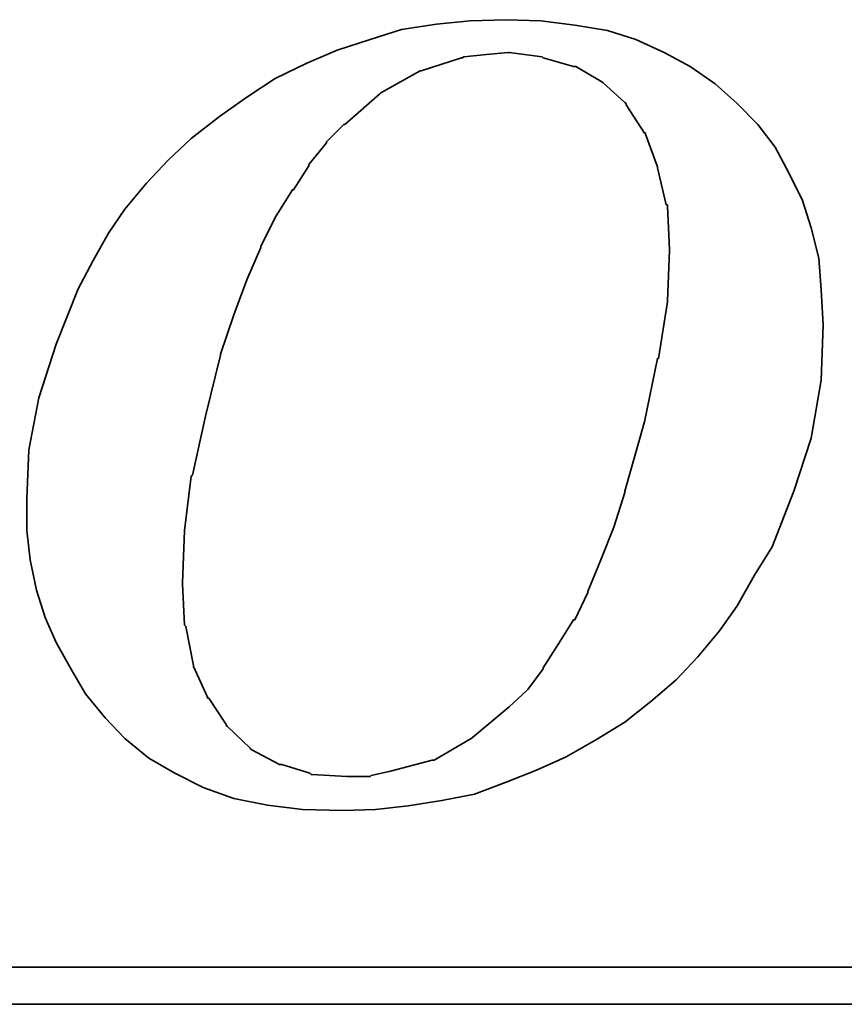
# Model space of a CAD drawing. Header units: inches. Extents: x 23 to 185, y 43 to 143.
# Tile 43 of 49: x 160.28 to 161.83, y 91.33 to 93.18. Entities that reach past the tile are written whole.
import ezdxf

# ---------------------------------------------------------------- set-up
doc = ezdxf.new("R2010")
doc.units = ezdxf.units.IN
doc.header["$LTSCALE"] = 0.1
doc.layers.add('DIM', color=4, linetype='Continuous')
doc.layers.add('layer 1', color=7, linetype='Continuous')

# ---------------------------------------------------------------- blocks, each defined once
blk = doc.blocks.new('TBI MOTION logo(完整正式版)')
at = {"layer": 'layer 1', "color": 22, "lineweight": 35}
for points, knots in [([(35.79625, -6.98375), (35.79625, -6.98375), (36.23125, -7.43875), (36.23125, -7.43875), (36.23125, -7.43875), (36.23125, -7.43875), (36.75625, -7.87125), (36.75625, -7.87125), (36.75625, -7.87125), (36.75625, -7.87125), (37.33125, -8.20375), (37.33125, -8.20375), (37.33125, -8.20375), (37.33125, -8.20375), (37.95625, -8.51875), (37.95625, -8.51875), (37.95625, -8.51875), (37.95625, -8.51875), (38.62625, -8.75875), (38.62625, -8.75875), (38.62625, -8.75875), (38.62625, -8.75875), (39.37125, -8.90375), (39.37125, -8.90375), (39.37125, -8.90375), (39.37125, -8.90375), (40.14125, -8.99875), (40.14125, -8.99875), (40.14125, -8.99875), (40.14125, -8.99875), (41.02625, -9.02375), (41.02625, -9.02375), (41.02625, -9.02375), (41.02625, -9.02375), (41.74625, -8.99875), (41.74625, -8.99875), (41.74625, -8.99875), (41.74625, -8.99875), (42.46625, -8.92375), (42.46625, -8.92375), (42.46625, -8.92375), (42.46625, -8.92375), (43.21125, -8.80625), (43.21125, -8.80625), (43.21125, -8.80625), (43.21125, -8.80625), (43.93125, -8.66375), (43.93125, -8.66375), (43.93125, -8.66375), (43.93125, -8.66375), (44.62625, -8.39875), (44.62625, -8.39875), (44.62625, -8.39875), (44.62625, -8.39875), (45.29625, -8.13375), (45.29625, -8.13375), (45.29625, -8.13375), (45.29625, -8.13375), (45.94625, -7.84375), (45.94625, -7.84375), (45.94625, -7.84375), (45.94625, -7.84375), (46.61625, -7.46375), (46.61625, -7.46375), (46.61625, -7.46375), (46.61625, -7.46375), (47.24125, -7.07875), (47.24125, -7.07875), (47.24125, -7.07875), (47.24125, -7.07875), (47.81625, -6.62375), (47.81625, -6.62375), (47.81625, -6.62375), (47.81625, -6.62375), (48.36875, -6.14375), (48.36875, -6.14375), (48.36875, -6.14375), (48.36875, -6.14375), (48.84625, -5.64125), (48.84625, -5.64125), (48.84625, -5.64125), (48.84625, -5.64125), (49.32625, -5.06375), (49.32625, -5.06375), (49.32625, -5.06375), (49.32625, -5.06375), (49.71125, -4.51374), (49.71125, -4.51374), (49.71125, -4.51374), (49.71125, -4.51374), (50.09625, -3.83874), (50.09625, -3.83874), (50.09625, -3.83874), (50.09625, -3.83874), (50.48125, -3.21374), (50.48125, -3.21374), (50.48125, -3.21374), (50.48125, -3.21374), (50.96125, -1.99125), (50.96125, -1.99125), (50.96125, -1.99125), (50.96125, -1.99125), (51.34375, -0.81875), (51.34375, -0.81875), (51.34375, -0.81875), (51.34375, -0.81875), (51.56125, 0.45624), (51.56125, 0.45624), (51.56125, 0.45624), (51.56125, 0.45624), (51.60625, 1.67624), (51.60625, 1.67624), (51.60625, 1.67624), (51.60625, 1.67624), (51.56125, 2.44625), (51.56125, 2.44625), (51.56125, 2.44625), (51.56125, 2.44625), (51.51125, 3.14125), (51.51125, 3.14125), (51.51125, 3.14125), (51.51125, 3.14125), (51.34375, 3.81125), (51.34375, 3.81125), (51.34375, 3.81125), (51.34375, 3.81125), (51.15125, 4.41125), (51.15125, 4.41125), (51.15125, 4.41125), (51.15125, 4.41125), (50.86125, 5.01125), (50.86125, 5.01125), (50.86125, 5.01125), (50.86125, 5.01125), (50.55125, 5.58875), (50.55125, 5.58875), (50.55125, 5.58875), (50.55125, 5.58875), (50.16625, 6.09125), (50.16625, 6.09125), (50.16625, 6.09125), (50.16625, 6.09125), (49.71125, 6.54875), (49.71125, 6.54875), (49.71125, 6.54875), (49.71125, 6.54875), (49.23125, 6.98125), (49.23125, 6.98125), (49.23125, 6.98125), (49.23125, 6.98125), (48.67875, 7.36625), (48.67875, 7.36625), (48.67875, 7.36625), (48.67875, 7.36625), (48.10375, 7.67625), (48.10375, 7.67625), (48.10375, 7.67625), (48.10375, 7.67625), (47.48125, 7.96375), (47.48125, 7.96375), (47.48125, 7.96375), (47.48125, 7.96375), (46.85625, 8.15625), (46.85625, 8.15625), (46.85625, 8.15625), (46.85625, 8.15625), (46.13625, 8.27624), (46.13625, 8.27624), (46.13625, 8.27624), (46.13625, 8.27624), (45.39125, 8.37125), (45.39125, 8.37125), (45.39125, 8.37125), (45.39125, 8.37125), (44.62625, 8.39624), (44.62625, 8.39624), (44.62625, 8.39624), (44.62625, 8.39624), (43.83625, 8.37125), (43.83625, 8.37125), (43.83625, 8.37125), (43.83625, 8.37125), (43.09125, 8.30125), (43.09125, 8.30125), (43.09125, 8.30125), (43.09125, 8.30125), (42.32125, 8.18125), (42.32125, 8.18125), (42.32125, 8.18125), (42.32125, 8.18125), (41.62875, 7.96375), (41.62875, 7.96375), (41.62875, 7.96375), (41.62875, 7.96375), (40.90625, 7.72625), (40.90625, 7.72625), (40.90625, 7.72625), (40.90625, 7.72625), (40.23624, 7.43625), (40.23624, 7.43625), (40.23624, 7.43625), (40.23624, 7.43625), (39.54124, 7.10125), (39.54124, 7.10125), (39.54124, 7.10125), (39.54124, 7.10125), (38.91625, 6.69125), (38.91625, 6.69125), (38.91625, 6.69125), (38.91625, 6.69125), (38.31625, 6.26125), (38.31625, 6.26125), (38.31625, 6.26125), (38.31625, 6.26125), (37.69125, 5.78125), (37.69125, 5.78125), (37.69125, 5.78125), (37.69125, 5.78125), (37.18625, 5.30125), (37.18625, 5.30125), (37.18625, 5.30125), (37.18625, 5.30125), (36.70625, 4.79624), (36.70625, 4.79624), (36.70625, 4.79624), (36.70625, 4.79624), (36.23125, 4.22125), (36.23125, 4.22125), (36.23125, 4.22125), (36.23125, 4.22125), (35.87124, 3.69375), (35.87124, 3.69375), (35.87124, 3.69375), (35.87124, 3.69375), (35.53125, 3.09125), (35.53125, 3.09125), (35.53125, 3.09125), (35.53125, 3.09125), (35.19875, 2.47125), (35.19875, 2.47125), (35.19875, 2.47125), (35.19875, 2.47125), (34.71625, 1.24625), (34.71625, 1.24625), (34.71625, 1.24625), (34.71625, 1.24625), (34.33125, 0.06874), (34.33125, 0.06874), (34.33125, 0.06874), (34.33125, 0.06874), (34.11625, -1.07875), (34.11625, -1.07875), (34.11625, -1.07875), (34.11625, -1.07875), (34.07125, -2.15875), (34.07125, -2.15875), (34.07125, -2.15875), (34.07125, -2.15875), (34.07125, -2.85375), (34.07125, -2.85375), (34.07125, -2.85375), (34.07125, -2.85375), (34.14125, -3.50375), (34.14125, -3.50375), (34.14125, -3.50375), (34.14125, -3.50375), (34.28625, -4.17375), (34.28625, -4.17375), (34.28625, -4.17375), (34.28625, -4.17375), (34.47625, -4.77624), (34.47625, -4.77624), (34.47625, -4.77624), (34.47625, -4.77624), (34.71625, -5.32625), (34.71625, -5.32625), (34.71625, -5.32625), (34.71625, -5.32625), (35.05375, -5.92875), (35.05375, -5.92875), (35.05375, -5.92875), (35.05375, -5.92875), (35.36375, -6.45375), (35.36375, -6.45375), (35.36375, -6.45375), (35.36375, -6.45375), (35.79625, -6.98375), (35.79625, -6.98375)], [0, 0, 0, 0, 0.01388889, 0.01388889, 0.01388889, 0.01388889, 0.02777778, 0.02777778, 0.02777778, 0.02777778, 0.04166667, 0.04166667, 0.04166667, 0.04166667, 0.05555556, 0.05555556, 0.05555556, 0.05555556, 0.06944444, 0.06944444, 0.06944444, 0.06944444, 0.08333333, 0.08333333, 0.08333333, 0.08333333, 0.09722222, 0.09722222, 0.09722222, 0.09722222, 0.11111111, 0.11111111, 0.11111111, 0.11111111, 0.125, 0.125, 0.125, 0.125, 0.13888889, 0.13888889, 0.13888889, 0.13888889, 0.15277778, 0.15277778, 0.15277778, 0.15277778, 0.16666667, 0.16666667, 0.16666667, 0.16666667, 0.18055556, 0.18055556, 0.18055556, 0.18055556, 0.19444444, 0.19444444, 0.19444444, 0.19444444, 0.20833333, 0.20833333, 0.20833333, 0.20833333, 0.22222222, 0.22222222, 0.22222222, 0.22222222, 0.23611111, 0.23611111, 0.23611111, 0.23611111, 0.25, 0.25, 0.25, 0.25, 0.26388889, 0.26388889, 0.26388889, 0.26388889, 0.27777778, 0.27777778, 0.27777778, 0.27777778, 0.29166667, 0.29166667, 0.29166667, 0.29166667, 0.30555556, 0.30555556, 0.30555556, 0.30555556, 0.31944444, 0.31944444, 0.31944444, 0.31944444, 0.33333333, 0.33333333, 0.33333333, 0.33333333, 0.34722222, 0.34722222, 0.34722222, 0.34722222, 0.36111111, 0.36111111, 0.36111111, 0.36111111, 0.375, 0.375, 0.375, 0.375, 0.38888889, 0.38888889, 0.38888889, 0.38888889, 0.40277778, 0.40277778, 0.40277778, 0.40277778, 0.41666667, 0.41666667, 0.41666667, 0.41666667, 0.43055556, 0.43055556, 0.43055556, 0.43055556, 0.44444444, 0.44444444, 0.44444444, 0.44444444, 0.45833333, 0.45833333, 0.45833333, 0.45833333, 0.47222222, 0.47222222, 0.47222222, 0.47222222, 0.48611111, 0.48611111, 0.48611111, 0.48611111, 0.5, 0.5, 0.5, 0.5, 0.51388889, 0.51388889, 0.51388889, 0.51388889, 0.52777778, 0.52777778, 0.52777778, 0.52777778, 0.54166667, 0.54166667, 0.54166667, 0.54166667, 0.55555556, 0.55555556, 0.55555556, 0.55555556, 0.56944444, 0.56944444, 0.56944444, 0.56944444, 0.58333333, 0.58333333, 0.58333333, 0.58333333, 0.59722222, 0.59722222, 0.59722222, 0.59722222, 0.61111111, 0.61111111, 0.61111111, 0.61111111, 0.625, 0.625, 0.625, 0.625, 0.63888889, 0.63888889, 0.63888889, 0.63888889, 0.65277778, 0.65277778, 0.65277778, 0.65277778, 0.66666667, 0.66666667, 0.66666667, 0.66666667, 0.68055556, 0.68055556, 0.68055556, 0.68055556, 0.69444444, 0.69444444, 0.69444444, 0.69444444, 0.70833333, 0.70833333, 0.70833333, 0.70833333, 0.72222222, 0.72222222, 0.72222222, 0.72222222, 0.73611111, 0.73611111, 0.73611111, 0.73611111, 0.75, 0.75, 0.75, 0.75, 0.76388889, 0.76388889, 0.76388889, 0.76388889, 0.77777778, 0.77777778, 0.77777778, 0.77777778, 0.79166667, 0.79166667, 0.79166667, 0.79166667, 0.80555556, 0.80555556, 0.80555556, 0.80555556, 0.81944444, 0.81944444, 0.81944444, 0.81944444, 0.83333333, 0.83333333, 0.83333333, 0.83333333, 0.84722222, 0.84722222, 0.84722222, 0.84722222, 0.86111111, 0.86111111, 0.86111111, 0.86111111, 0.875, 0.875, 0.875, 0.875, 0.88888889, 0.88888889, 0.88888889, 0.88888889, 0.90277778, 0.90277778, 0.90277778, 0.90277778, 0.91666667, 0.91666667, 0.91666667, 0.91666667, 0.93055556, 0.93055556, 0.93055556, 0.93055556, 0.94444444, 0.94444444, 0.94444444, 0.94444444, 0.95833333, 0.95833333, 0.95833333, 0.95833333, 0.97222222, 0.97222222, 0.97222222, 0.97222222, 0.98611111, 0.98611111, 0.98611111, 0.98611111, 1, 1, 1, 1]), ([(38.33875, 1.03124), (38.33875, 1.03124), (38.62625, 1.89625), (38.62625, 1.89625), (38.62625, 1.89625), (38.62625, 1.89625), (38.91625, 2.66375), (38.91625, 2.66375), (38.91625, 2.66375), (38.91625, 2.66375), (39.22625, 3.38125), (39.22625, 3.38125), (39.22625, 3.38125), (39.22625, 3.38125), (39.22625, 3.40624), (39.22625, 3.40624), (39.22625, 3.40624), (39.22625, 3.40624), (39.56124, 4.07624), (39.56124, 4.07624), (39.56124, 4.07624), (39.56124, 4.07624), (39.92125, 4.65125), (39.92125, 4.65125), (39.92125, 4.65125), (39.92125, 4.65125), (39.94625, 4.65125), (39.94625, 4.65125), (39.94625, 4.65125), (39.94625, 4.65125), (40.28125, 5.17875), (40.28125, 5.17875), (40.28125, 5.17875), (40.28125, 5.17875), (40.28125, 5.20375), (40.28125, 5.20375), (40.28125, 5.20375), (40.28125, 5.20375), (40.66875, 5.68625), (40.66875, 5.68625), (40.66875, 5.68625), (40.66875, 5.68625), (40.66875, 5.70625), (40.66875, 5.70625), (40.66875, 5.70625), (40.66875, 5.70625), (41.05124, 6.09125), (41.05124, 6.09125), (41.05124, 6.09125), (41.05124, 6.09125), (41.07625, 6.09125), (41.07625, 6.09125), (41.07625, 6.09125), (41.07625, 6.09125), (41.84125, 6.76625), (41.84125, 6.76625), (41.84125, 6.76625), (41.84125, 6.76625), (41.86625, 6.78625), (41.86625, 6.78625), (41.86625, 6.78625), (41.86625, 6.78625), (42.73125, 7.26624), (42.73125, 7.26624), (42.73125, 7.26624), (42.73125, 7.26624), (42.75625, 7.26624), (42.75625, 7.26624), (42.75625, 7.26624), (42.75625, 7.26624), (43.18625, 7.41125), (43.18625, 7.41125), (43.18625, 7.41125), (43.18625, 7.41125), (43.64125, 7.55625), (43.64125, 7.55625), (43.64125, 7.55625), (43.64125, 7.55625), (43.66625, 7.55625), (43.66625, 7.55625), (43.66625, 7.55625), (43.66625, 7.55625), (43.69125, 7.58124), (43.69125, 7.58124), (43.69125, 7.58124), (43.69125, 7.58124), (44.19125, 7.62625), (44.19125, 7.62625), (44.19125, 7.62625), (44.19125, 7.62625), (44.67125, 7.67625), (44.67125, 7.67625), (44.67125, 7.67625), (44.67125, 7.67625), (44.69625, 7.67625), (44.69625, 7.67625), (44.69625, 7.67625), (44.69625, 7.67625), (45.41875, 7.58124), (45.41875, 7.58124), (45.41875, 7.58124), (45.41875, 7.58124), (45.44125, 7.55625), (45.44125, 7.55625), (45.44125, 7.55625), (45.44125, 7.55625), (46.11125, 7.36625), (46.11125, 7.36625), (46.11125, 7.36625), (46.11125, 7.36625), (46.13625, 7.36625), (46.13625, 7.36625), (46.13625, 7.36625), (46.13625, 7.36625), (46.15875, 7.36625), (46.15875, 7.36625), (46.15875, 7.36625), (46.15875, 7.36625), (46.73625, 7.02624), (46.73625, 7.02624), (46.73625, 7.02624), (46.73625, 7.02624), (46.76125, 7.00624), (46.76125, 7.00624), (46.76125, 7.00624), (46.76125, 7.00624), (47.24125, 6.57124), (47.24125, 6.57124), (47.24125, 6.57124), (47.24125, 6.57124), (47.26625, 6.54875), (47.26625, 6.54875), (47.26625, 6.54875), (47.26625, 6.54875), (47.26625, 6.52375), (47.26625, 6.52375), (47.26625, 6.52375), (47.26625, 6.52375), (47.67375, 5.89875), (47.67375, 5.89875), (47.67375, 5.89875), (47.67375, 5.89875), (47.69625, 5.89875), (47.69625, 5.89875), (47.69625, 5.89875), (47.69625, 5.89875), (47.69625, 5.87625), (47.69625, 5.87625), (47.69625, 5.87625), (47.69625, 5.87625), (47.96125, 5.15625), (47.96125, 5.15625), (47.96125, 5.15625), (47.96125, 5.15625), (47.96125, 5.13125), (47.96125, 5.13125), (47.96125, 5.13125), (47.96125, 5.13125), (48.15125, 4.31875), (48.15125, 4.31875), (48.15125, 4.31875), (48.15125, 4.31875), (48.17625, 4.31875), (48.17625, 4.31875), (48.17625, 4.31875), (48.17625, 4.31875), (48.17625, 4.29125), (48.17625, 4.29125), (48.17625, 4.29125), (48.17625, 4.29125), (48.22625, 3.33125), (48.22625, 3.33125), (48.22625, 3.33125), (48.22625, 3.33125), (48.22625, 3.30875), (48.22625, 3.30875), (48.22625, 3.30875), (48.22625, 3.30875), (48.17625, 2.20624), (48.17625, 2.20624), (48.17625, 2.20624), (48.17625, 2.20624), (48.17625, 2.18124), (48.17625, 2.18124), (48.17625, 2.18124), (48.17625, 2.18124), (47.98375, 0.93624), (47.98375, 0.93624), (47.98375, 0.93624), (47.98375, 0.93624), (47.96125, 0.93624), (47.96125, 0.93624), (47.96125, 0.93624), (47.96125, 0.93624), (47.67375, -0.45874), (47.67375, -0.45874), (47.67375, -0.45874), (47.67375, -0.45874), (47.24125, -1.99125), (47.24125, -1.99125), (47.24125, -1.99125), (47.24125, -1.99125), (47.24125, -2.01874), (47.24125, -2.01874), (47.24125, -2.01874), (47.24125, -2.01874), (47.00125, -2.78375), (47.00125, -2.78375), (47.00125, -2.78375), (47.00125, -2.78375), (46.71125, -3.50375), (46.71125, -3.50375), (46.71125, -3.50375), (46.71125, -3.50375), (46.42625, -4.19875), (46.42625, -4.19875), (46.42625, -4.19875), (46.42625, -4.19875), (46.42625, -4.22375), (46.42625, -4.22375), (46.42625, -4.22375), (46.42625, -4.22375), (46.13625, -4.82374), (46.13625, -4.82374), (46.13625, -4.82374), (46.13625, -4.82374), (46.11125, -4.82374), (46.11125, -4.82374), (46.11125, -4.82374), (46.11125, -4.82374), (45.77625, -5.35125), (45.77625, -5.35125), (45.77625, -5.35125), (45.77625, -5.35125), (45.44125, -5.87875), (45.44125, -5.87875), (45.44125, -5.87875), (45.44125, -5.87875), (45.44125, -5.90375), (45.44125, -5.90375), (45.44125, -5.90375), (45.44125, -5.90375), (45.10625, -6.35875), (45.10625, -6.35875), (45.10625, -6.35875), (45.10625, -6.35875), (45.08125, -6.38375), (45.08125, -6.38375), (45.08125, -6.38375), (45.08125, -6.38375), (44.69625, -6.74375), (44.69625, -6.74375), (44.69625, -6.74375), (44.69625, -6.74375), (43.88375, -7.41625), (43.88375, -7.41625), (43.88375, -7.41625), (43.88375, -7.41625), (43.85625, -7.43875), (43.85625, -7.43875), (43.85625, -7.43875), (43.85625, -7.43875), (43.04125, -7.91875), (43.04125, -7.91875), (43.04125, -7.91875), (43.04125, -7.91875), (43.01625, -7.91875), (43.01625, -7.91875), (43.01625, -7.91875), (43.01625, -7.91875), (42.99625, -7.91875), (42.99625, -7.91875), (42.99625, -7.91875), (42.99625, -7.91875), (42.08125, -8.15875), (42.08125, -8.15875), (42.08125, -8.15875), (42.08125, -8.15875), (41.65125, -8.25625), (41.65125, -8.25625), (41.65125, -8.25625), (41.65125, -8.25625), (41.62875, -8.27875), (41.62875, -8.27875), (41.62875, -8.27875), (41.62875, -8.27875), (41.60125, -8.27875), (41.60125, -8.27875), (41.60125, -8.27875), (41.60125, -8.27875), (41.12125, -8.27875), (41.12125, -8.27875), (41.12125, -8.27875), (41.12125, -8.27875), (40.35624, -8.23125), (40.35624, -8.23125), (40.35624, -8.23125), (40.35624, -8.23125), (40.33125, -8.23125), (40.33125, -8.23125), (40.33125, -8.23125), (40.33125, -8.23125), (40.30625, -8.20375), (40.30625, -8.20375), (40.30625, -8.20375), (40.30625, -8.20375), (39.68375, -8.01375), (39.68375, -8.01375), (39.68375, -8.01375), (39.68375, -8.01375), (39.66124, -8.01375), (39.66124, -8.01375), (39.66124, -8.01375), (39.66124, -8.01375), (39.63625, -8.01375), (39.63625, -8.01375), (39.63625, -8.01375), (39.63625, -8.01375), (39.01125, -7.67875), (39.01125, -7.67875), (39.01125, -7.67875), (39.01125, -7.67875), (38.98875, -7.65375), (38.98875, -7.65375), (38.98875, -7.65375), (38.98875, -7.65375), (38.48625, -7.17375), (38.48625, -7.17375), (38.48625, -7.17375), (38.48625, -7.17375), (38.45875, -7.14875), (38.45875, -7.14875), (38.45875, -7.14875), (38.45875, -7.14875), (38.45875, -7.12875), (38.45875, -7.12875), (38.45875, -7.12875), (38.45875, -7.12875), (38.07625, -6.54875), (38.07625, -6.54875), (38.07625, -6.54875), (38.07625, -6.54875), (38.05125, -6.54875), (38.05125, -6.54875), (38.05125, -6.54875), (38.05125, -6.54875), (38.05125, -6.52875), (38.05125, -6.52875), (38.05125, -6.52875), (38.05125, -6.52875), (37.74125, -5.85375), (37.74125, -5.85375), (37.74125, -5.85375), (37.74125, -5.85375), (37.74125, -5.82875), (37.74125, -5.82875), (37.74125, -5.82875), (37.74125, -5.82875), (37.57375, -4.96875), (37.57375, -4.96875), (37.57375, -4.96875), (37.57375, -4.96875), (37.54625, -4.94375), (37.54625, -4.94375), (37.54625, -4.94375), (37.54625, -4.94375), (37.50125, -4.03375), (37.50125, -4.03375), (37.50125, -4.03375), (37.50125, -4.03375), (37.50125, -4.00875), (37.50125, -4.00875), (37.50125, -4.00875), (37.50125, -4.00875), (37.54625, -2.85375), (37.54625, -2.85375), (37.54625, -2.85375), (37.54625, -2.85375), (37.69125, -1.65875), (37.69125, -1.65875), (37.69125, -1.65875), (37.69125, -1.65875), (37.71624, -1.63375), (37.71624, -1.63375), (37.71624, -1.63375), (37.71624, -1.63375), (38.00375, -0.33875), (38.00375, -0.33875), (38.00375, -0.33875), (38.00375, -0.33875), (38.33875, 1.00624), (38.33875, 1.00624), (38.33875, 1.00624), (38.33875, 1.00624), (38.33875, 1.03124), (38.33875, 1.03124)], [0, 0, 0, 0, 0.01010101, 0.01010101, 0.01010101, 0.01010101, 0.02020202, 0.02020202, 0.02020202, 0.02020202, 0.03030303, 0.03030303, 0.03030303, 0.03030303, 0.04040404, 0.04040404, 0.04040404, 0.04040404, 0.05050505, 0.05050505, 0.05050505, 0.05050505, 0.06060606, 0.06060606, 0.06060606, 0.06060606, 0.07070707, 0.07070707, 0.07070707, 0.07070707, 0.08080808, 0.08080808, 0.08080808, 0.08080808, 0.09090909, 0.09090909, 0.09090909, 0.09090909, 0.1010101, 0.1010101, 0.1010101, 0.1010101, 0.11111111, 0.11111111, 0.11111111, 0.11111111, 0.12121212, 0.12121212, 0.12121212, 0.12121212, 0.13131313, 0.13131313, 0.13131313, 0.13131313, 0.14141414, 0.14141414, 0.14141414, 0.14141414, 0.15151515, 0.15151515, 0.15151515, 0.15151515, 0.16161616, 0.16161616, 0.16161616, 0.16161616, 0.17171717, 0.17171717, 0.17171717, 0.17171717, 0.18181818, 0.18181818, 0.18181818, 0.18181818, 0.19191919, 0.19191919, 0.19191919, 0.19191919, 0.2020202, 0.2020202, 0.2020202, 0.2020202, 0.21212121, 0.21212121, 0.21212121, 0.21212121, 0.22222222, 0.22222222, 0.22222222, 0.22222222, 0.23232323, 0.23232323, 0.23232323, 0.23232323, 0.24242424, 0.24242424, 0.24242424, 0.24242424, 0.25252525, 0.25252525, 0.25252525, 0.25252525, 0.26262626, 0.26262626, 0.26262626, 0.26262626, 0.27272727, 0.27272727, 0.27272727, 0.27272727, 0.28282828, 0.28282828, 0.28282828, 0.28282828, 0.29292929, 0.29292929, 0.29292929, 0.29292929, 0.3030303, 0.3030303, 0.3030303, 0.3030303, 0.31313131, 0.31313131, 0.31313131, 0.31313131, 0.32323232, 0.32323232, 0.32323232, 0.32323232, 0.33333333, 0.33333333, 0.33333333, 0.33333333, 0.34343434, 0.34343434, 0.34343434, 0.34343434, 0.35353535, 0.35353535, 0.35353535, 0.35353535, 0.36363636, 0.36363636, 0.36363636, 0.36363636, 0.37373737, 0.37373737, 0.37373737, 0.37373737, 0.38383838, 0.38383838, 0.38383838, 0.38383838, 0.39393939, 0.39393939, 0.39393939, 0.39393939, 0.4040404, 0.4040404, 0.4040404, 0.4040404, 0.41414141, 0.41414141, 0.41414141, 0.41414141, 0.42424242, 0.42424242, 0.42424242, 0.42424242, 0.43434343, 0.43434343, 0.43434343, 0.43434343, 0.44444444, 0.44444444, 0.44444444, 0.44444444, 0.45454545, 0.45454545, 0.45454545, 0.45454545, 0.46464646, 0.46464646, 0.46464646, 0.46464646, 0.47474747, 0.47474747, 0.47474747, 0.47474747, 0.48484848, 0.48484848, 0.48484848, 0.48484848, 0.49494949, 0.49494949, 0.49494949, 0.49494949, 0.50505051, 0.50505051, 0.50505051, 0.50505051, 0.51515152, 0.51515152, 0.51515152, 0.51515152, 0.52525253, 0.52525253, 0.52525253, 0.52525253, 0.53535354, 0.53535354, 0.53535354, 0.53535354, 0.54545455, 0.54545455, 0.54545455, 0.54545455, 0.55555556, 0.55555556, 0.55555556, 0.55555556, 0.56565657, 0.56565657, 0.56565657, 0.56565657, 0.57575758, 0.57575758, 0.57575758, 0.57575758, 0.58585859, 0.58585859, 0.58585859, 0.58585859, 0.5959596, 0.5959596, 0.5959596, 0.5959596, 0.60606061, 0.60606061, 0.60606061, 0.60606061, 0.61616162, 0.61616162, 0.61616162, 0.61616162, 0.62626263, 0.62626263, 0.62626263, 0.62626263, 0.63636364, 0.63636364, 0.63636364, 0.63636364, 0.64646465, 0.64646465, 0.64646465, 0.64646465, 0.65656566, 0.65656566, 0.65656566, 0.65656566, 0.66666667, 0.66666667, 0.66666667, 0.66666667, 0.67676768, 0.67676768, 0.67676768, 0.67676768, 0.68686869, 0.68686869, 0.68686869, 0.68686869, 0.6969697, 0.6969697, 0.6969697, 0.6969697, 0.70707071, 0.70707071, 0.70707071, 0.70707071, 0.71717172, 0.71717172, 0.71717172, 0.71717172, 0.72727273, 0.72727273, 0.72727273, 0.72727273, 0.73737374, 0.73737374, 0.73737374, 0.73737374, 0.74747475, 0.74747475, 0.74747475, 0.74747475, 0.75757576, 0.75757576, 0.75757576, 0.75757576, 0.76767677, 0.76767677, 0.76767677, 0.76767677, 0.77777778, 0.77777778, 0.77777778, 0.77777778, 0.78787879, 0.78787879, 0.78787879, 0.78787879, 0.7979798, 0.7979798, 0.7979798, 0.7979798, 0.80808081, 0.80808081, 0.80808081, 0.80808081, 0.81818182, 0.81818182, 0.81818182, 0.81818182, 0.82828283, 0.82828283, 0.82828283, 0.82828283, 0.83838384, 0.83838384, 0.83838384, 0.83838384, 0.84848485, 0.84848485, 0.84848485, 0.84848485, 0.85858586, 0.85858586, 0.85858586, 0.85858586, 0.86868687, 0.86868687, 0.86868687, 0.86868687, 0.87878788, 0.87878788, 0.87878788, 0.87878788, 0.88888889, 0.88888889, 0.88888889, 0.88888889, 0.8989899, 0.8989899, 0.8989899, 0.8989899, 0.90909091, 0.90909091, 0.90909091, 0.90909091, 0.91919192, 0.91919192, 0.91919192, 0.91919192, 0.92929293, 0.92929293, 0.92929293, 0.92929293, 0.93939394, 0.93939394, 0.93939394, 0.93939394, 0.94949495, 0.94949495, 0.94949495, 0.94949495, 0.95959596, 0.95959596, 0.95959596, 0.95959596, 0.96969697, 0.96969697, 0.96969697, 0.96969697, 0.97979798, 0.97979798, 0.97979798, 0.97979798, 0.98989899, 0.98989899, 0.98989899, 0.98989899, 1, 1, 1, 1]), ([(75.90875, -9.47875), (75.90875, -9.47875), (75.90875, -12.28625), (75.90875, -12.28625), (75.90875, -12.28625), (75.90875, -12.28625), (75.90875, -12.47875), (75.90875, -12.47875), (75.90875, -12.47875), (75.90875, -12.47875), (75.71625, -12.47875), (75.71625, -12.47875), (75.71625, -12.47875), (75.71625, -12.47875), (-88.32875, -12.47875), (-88.32875, -12.47875), (-88.32875, -12.47875), (-88.32875, -12.47875), (-88.32875, -13.29375), (-88.32875, -13.29375), (-88.32875, -13.29375), (-88.32875, -13.29375), (82.89125, -13.29375), (82.89125, -13.29375), (82.89125, -13.29375), (82.89125, -13.29375), (75.90875, -9.47875), (75.90875, -9.47875)], [0, 0, 0, 0, 0.14285714, 0.14285714, 0.14285714, 0.14285714, 0.28571429, 0.28571429, 0.28571429, 0.28571429, 0.42857143, 0.42857143, 0.42857143, 0.42857143, 0.57142857, 0.57142857, 0.57142857, 0.57142857, 0.71428571, 0.71428571, 0.71428571, 0.71428571, 0.85714286, 0.85714286, 0.85714286, 0.85714286, 1, 1, 1, 1])]:
    blk.add_open_spline(points, degree=3, knots=knots, dxfattribs=at)

msp = doc.modelspace()

# ---------------------------------------------------------------- block references
at = {"layer": 'DIM', "color": 7, "xscale": 0.0851363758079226, "yscale": 0.0851363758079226, "zscale": 0.0851363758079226}
msp.add_blockref('TBI MOTION logo(完整正式版)', (157.3956, 92.4611), dxfattribs=at)

doc.saveas('drawing.dxf')
